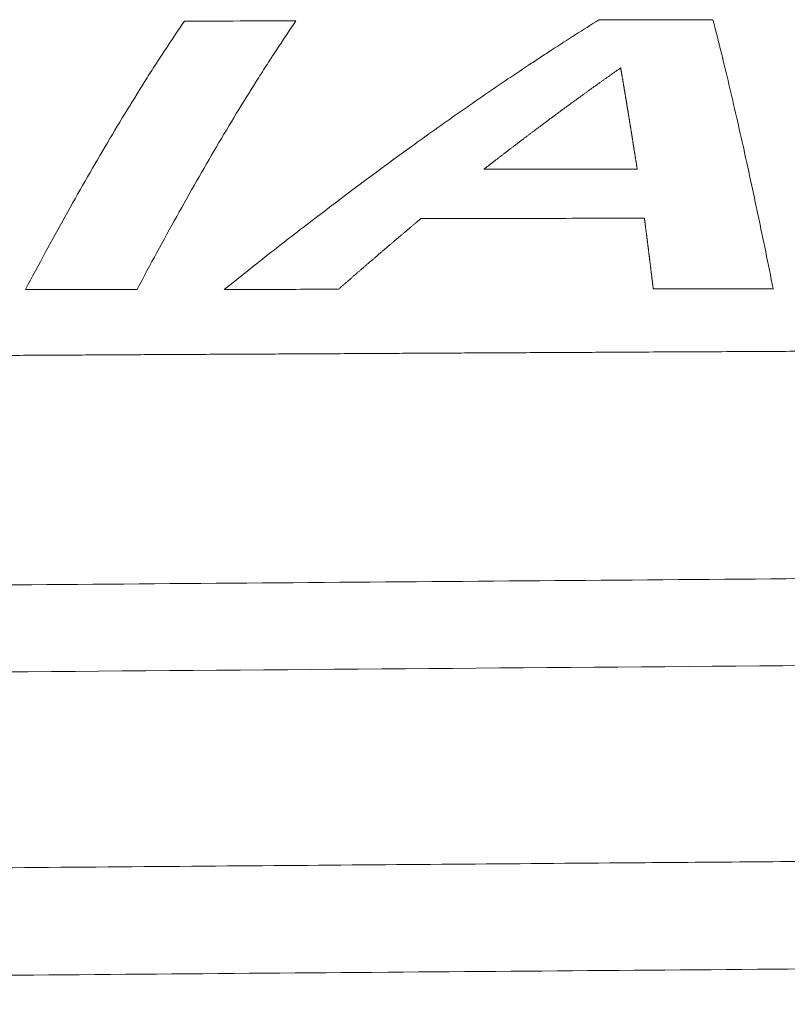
# Model space of a CAD drawing. Header units: millimetres. Extents: x 0 to 594, y 0 to 420.
# Tile 30 of 256: x 233 to 242, y 49 to 60. Entities that reach past the tile are written whole.
import ezdxf

# ---------------------------------------------------------------- set-up
doc = ezdxf.new("R2010")
doc.units = ezdxf.units.MM
doc.layers.add('1', color=7, linetype='Continuous', true_color=0xffffff)

msp = doc.modelspace()

# ---------------------------------------------------------------- linework, layer by layer
at = {"layer": '1', "color": 155, "linetype": 'Continuous', "lineweight": 13}
for points, knots in [([(234.795, 60.318), (234.718, 60.206), (234.642, 60.091), (234.546, 59.946), (234.527, 59.916), (234.498, 59.872), (234.488, 59.857), (234.469, 59.828), (234.421, 59.753), (234.373, 59.678), (234.259, 59.496), (234.182, 59.373), (234.029, 59.122), (233.953, 58.994), (233.723, 58.605), (233.571, 58.338), (233.341, 57.926), (233.188, 57.648), (233.036, 57.363), (232.959, 57.219)], [0, 0, 0, 0, 0.125, 0.125, 0.15625, 0.15625, 0.171875, 0.171875, 0.1875, 0.25, 0.25, 0.375, 0.375, 0.5, 0.5, 0.75, 0.75, 0.875, 1, 1, 1, 1]), ([(234.248, 57.22), (234.324, 57.364), (234.477, 57.649), (234.63, 57.927), (234.859, 58.339), (235.012, 58.607), (235.241, 58.996), (235.318, 59.124), (235.47, 59.375), (235.547, 59.499), (235.662, 59.681), (235.7, 59.741), (235.757, 59.83), (235.777, 59.86), (235.805, 59.904), (235.815, 59.919), (235.834, 59.949), (235.844, 59.963), (235.93, 60.095), (236.006, 60.209), (236.083, 60.321)], [0, 0, 0, 0, 0.125, 0.25, 0.25, 0.5, 0.5, 0.625, 0.625, 0.75, 0.75, 0.8125, 0.8125, 0.84375, 0.84375, 0.859375, 0.859375, 0.875, 0.875, 1, 1, 1, 1]), ([(239.58, 60.331), (239.4, 60.218), (239.219, 60.103), (239.017, 59.971), (238.994, 59.956), (238.949, 59.927), (238.881, 59.883), (238.814, 59.838), (238.678, 59.748), (238.588, 59.688), (238.318, 59.505), (238.138, 59.381), (237.777, 59.129), (237.597, 59.001), (237.057, 58.61), (236.696, 58.342), (236.156, 57.929), (235.796, 57.651), (235.436, 57.365), (235.255, 57.221)], [0, 0, 0, 0, 0.125, 0.125, 0.140625, 0.140625, 0.15625, 0.1875, 0.1875, 0.25, 0.25, 0.375, 0.375, 0.5, 0.5, 0.75, 0.75, 0.875, 1, 1, 1, 1]), ([(241.595, 57.227), (241.566, 57.371), (241.508, 57.657), (241.45, 57.936), (241.363, 58.349), (241.305, 58.617), (241.218, 59.007), (241.189, 59.135), (241.131, 59.387), (241.102, 59.511), (241.044, 59.754), (241.015, 59.873), (240.982, 60.005), (240.979, 60.019), (240.972, 60.049), (240.961, 60.092), (240.95, 60.135), (240.928, 60.221), (240.914, 60.278), (240.899, 60.334)], [0, 0, 0, 0, 0.125, 0.25, 0.25, 0.5, 0.5, 0.625, 0.625, 0.75, 0.75, 0.875, 0.875, 0.890625, 0.890625, 0.90625, 0.9375, 0.9375, 1, 1, 1, 1]), ([(239.833, 59.778), (239.829, 59.775), (239.82, 59.769), (239.807, 59.759), (239.793, 59.75), (239.78, 59.741), (239.767, 59.731), (239.753, 59.722), (239.74, 59.713), (239.727, 59.703), (239.714, 59.694), (239.7, 59.684), (239.687, 59.675), (239.674, 59.666), (239.66, 59.656), (239.647, 59.647), (239.634, 59.637), (239.62, 59.628), (239.607, 59.618), (239.594, 59.609), (239.581, 59.599), (239.567, 59.59), (239.554, 59.58), (239.541, 59.571), (239.527, 59.561), (239.514, 59.552), (239.501, 59.542), (239.488, 59.532), (239.474, 59.523), (239.461, 59.513), (239.448, 59.504), (239.434, 59.494), (239.421, 59.485), (239.408, 59.475), (239.395, 59.465), (239.381, 59.456), (239.368, 59.446), (239.355, 59.436), (239.341, 59.427), (239.328, 59.417), (239.315, 59.407), (239.302, 59.398), (239.288, 59.388), (239.275, 59.378), (239.262, 59.369), (239.248, 59.359), (239.235, 59.349), (239.222, 59.34), (239.209, 59.33), (239.195, 59.32), (239.182, 59.31), (239.169, 59.301), (239.155, 59.291), (239.142, 59.281), (239.129, 59.271), (239.116, 59.261), (239.102, 59.252), (239.089, 59.242), (239.076, 59.232), (239.062, 59.222), (239.049, 59.212), (239.036, 59.202), (239.023, 59.193), (239.009, 59.183), (238.996, 59.173), (238.983, 59.163), (238.969, 59.153), (238.956, 59.143), (238.943, 59.133), (238.93, 59.123), (238.916, 59.113), (238.903, 59.103), (238.89, 59.094), (238.876, 59.084), (238.863, 59.074), (238.85, 59.064), (238.837, 59.054), (238.823, 59.044), (238.81, 59.034), (238.797, 59.024), (238.783, 59.014), (238.77, 59.004), (238.757, 58.994), (238.744, 58.984), (238.73, 58.974), (238.717, 58.964), (238.704, 58.953), (238.691, 58.943), (238.677, 58.933), (238.664, 58.923), (238.651, 58.913), (238.637, 58.903), (238.624, 58.893), (238.611, 58.883), (238.598, 58.873), (238.584, 58.863), (238.571, 58.852), (238.558, 58.842), (238.544, 58.832), (238.531, 58.822), (238.518, 58.812), (238.505, 58.802), (238.491, 58.792), (238.478, 58.781), (238.465, 58.771), (238.451, 58.761), (238.438, 58.751), (238.425, 58.74), (238.412, 58.73), (238.398, 58.72), (238.385, 58.71), (238.372, 58.7), (238.358, 58.689), (238.345, 58.679), (238.332, 58.669), (238.319, 58.658), (238.305, 58.648), (238.292, 58.638), (238.279, 58.628), (238.266, 58.617), (238.257, 58.61), (238.252, 58.607)], [0, 0, 0, 0, 0.008403, 0.016807, 0.02521, 0.033613, 0.042017, 0.05042, 0.058824, 0.067227, 0.07563, 0.084034, 0.092437, 0.10084, 0.109244, 0.117647, 0.12605, 0.134454, 0.142857, 0.15126, 0.159664, 0.168067, 0.17647, 0.184874, 0.193277, 0.20168, 0.210084, 0.218487, 0.226891, 0.235294, 0.243697, 0.252101, 0.260504, 0.268907, 0.277311, 0.285714, 0.294117, 0.302521, 0.310924, 0.319327, 0.327731, 0.336134, 0.344537, 0.352941, 0.361344, 0.369748, 0.378151, 0.386554, 0.394958, 0.403361, 0.411764, 0.420168, 0.428571, 0.436974, 0.445378, 0.453781, 0.462184, 0.470588, 0.478991, 0.487395, 0.495798, 0.504201, 0.512605, 0.521008, 0.529411, 0.537815, 0.546218, 0.554621, 0.563025, 0.571428, 0.579832, 0.588235, 0.596638, 0.605042, 0.613445, 0.621848, 0.630252, 0.638655, 0.647058, 0.655462, 0.663865, 0.672269, 0.680672, 0.689075, 0.697479, 0.705882, 0.714285, 0.722689, 0.731092, 0.739496, 0.747899, 0.756302, 0.764706, 0.773109, 0.781512, 0.789916, 0.798319, 0.806723, 0.815126, 0.823529, 0.831933, 0.840336, 0.848739, 0.857143, 0.865546, 0.873949, 0.882353, 0.890756, 0.89916, 0.907563, 0.915966, 0.92437, 0.932773, 0.941176, 0.94958, 0.957983, 0.966387, 0.97479, 0.983193, 0.991597, 1, 1, 1, 1]), ([(240.024, 58.61), (240.024, 58.613), (240.023, 58.62), (240.021, 58.63), (240.019, 58.641), (240.018, 58.651), (240.016, 58.661), (240.015, 58.671), (240.013, 58.682), (240.011, 58.692), (240.01, 58.702), (240.008, 58.712), (240.006, 58.723), (240.005, 58.733), (240.003, 58.743), (240.002, 58.753), (240, 58.763), (239.998, 58.774), (239.997, 58.784), (239.995, 58.794), (239.994, 58.804), (239.992, 58.814), (239.99, 58.824), (239.989, 58.835), (239.987, 58.845), (239.986, 58.855), (239.984, 58.865), (239.982, 58.875), (239.981, 58.885), (239.979, 58.895), (239.978, 58.905), (239.976, 58.915), (239.974, 58.925), (239.973, 58.936), (239.971, 58.946), (239.97, 58.956), (239.968, 58.966), (239.966, 58.976), (239.965, 58.986), (239.963, 58.996), (239.962, 59.006), (239.96, 59.016), (239.958, 59.026), (239.957, 59.036), (239.955, 59.046), (239.953, 59.056), (239.952, 59.066), (239.95, 59.075), (239.949, 59.085), (239.947, 59.095), (239.945, 59.105), (239.944, 59.115), (239.942, 59.125), (239.941, 59.135), (239.939, 59.145), (239.937, 59.155), (239.936, 59.165), (239.934, 59.174), (239.933, 59.184), (239.931, 59.194), (239.929, 59.204), (239.928, 59.214), (239.926, 59.224), (239.925, 59.233), (239.923, 59.243), (239.921, 59.253), (239.92, 59.263), (239.918, 59.273), (239.917, 59.282), (239.915, 59.292), (239.913, 59.302), (239.912, 59.312), (239.91, 59.321), (239.909, 59.331), (239.907, 59.341), (239.905, 59.35), (239.904, 59.36), (239.902, 59.37), (239.9, 59.38), (239.899, 59.389), (239.897, 59.399), (239.896, 59.409), (239.894, 59.418), (239.892, 59.428), (239.891, 59.437), (239.889, 59.447), (239.888, 59.457), (239.886, 59.466), (239.884, 59.476), (239.883, 59.485), (239.881, 59.495), (239.88, 59.505), (239.878, 59.514), (239.876, 59.524), (239.875, 59.533), (239.873, 59.543), (239.872, 59.552), (239.87, 59.562), (239.868, 59.571), (239.867, 59.581), (239.865, 59.59), (239.864, 59.6), (239.862, 59.609), (239.86, 59.619), (239.859, 59.628), (239.857, 59.638), (239.856, 59.647), (239.854, 59.656), (239.852, 59.666), (239.851, 59.675), (239.849, 59.685), (239.848, 59.694), (239.846, 59.703), (239.844, 59.713), (239.843, 59.722), (239.841, 59.732), (239.84, 59.741), (239.838, 59.75), (239.836, 59.76), (239.835, 59.769), (239.834, 59.775), (239.833, 59.778)], [0, 0, 0, 0, 0.008403, 0.016807, 0.02521, 0.033613, 0.042017, 0.05042, 0.058824, 0.067227, 0.07563, 0.084034, 0.092437, 0.10084, 0.109244, 0.117647, 0.126051, 0.134454, 0.142857, 0.151261, 0.159664, 0.168068, 0.176471, 0.184874, 0.193278, 0.201681, 0.210085, 0.218488, 0.226891, 0.235295, 0.243698, 0.252101, 0.260505, 0.268908, 0.277312, 0.285715, 0.294118, 0.302522, 0.310925, 0.319329, 0.327732, 0.336135, 0.344539, 0.352942, 0.361345, 0.369749, 0.378152, 0.386556, 0.394959, 0.403362, 0.411766, 0.420169, 0.428573, 0.436976, 0.445379, 0.453783, 0.462186, 0.470589, 0.478993, 0.487396, 0.495799, 0.504203, 0.512606, 0.52101, 0.529413, 0.537816, 0.54622, 0.554623, 0.563026, 0.57143, 0.579833, 0.588236, 0.59664, 0.605043, 0.613446, 0.62185, 0.630253, 0.638656, 0.64706, 0.655463, 0.663866, 0.67227, 0.680673, 0.689076, 0.69748, 0.705883, 0.714286, 0.72269, 0.731093, 0.739496, 0.7479, 0.756303, 0.764706, 0.77311, 0.781513, 0.789916, 0.79832, 0.806723, 0.815126, 0.82353, 0.831933, 0.840336, 0.84874, 0.857143, 0.865546, 0.87395, 0.882353, 0.890756, 0.89916, 0.907563, 0.915966, 0.92437, 0.932773, 0.941177, 0.94958, 0.957983, 0.966387, 0.97479, 0.983193, 0.991597, 1, 1, 1, 1]), ([(236.574, 57.222), (236.579, 57.226), (236.587, 57.234), (236.6, 57.245), (236.612, 57.256), (236.625, 57.267), (236.638, 57.278), (236.651, 57.289), (236.663, 57.3), (236.676, 57.311), (236.689, 57.322), (236.701, 57.333), (236.714, 57.344), (236.727, 57.356), (236.739, 57.367), (236.752, 57.378), (236.765, 57.389), (236.778, 57.4), (236.79, 57.411), (236.803, 57.422), (236.816, 57.433), (236.828, 57.444), (236.841, 57.455), (236.854, 57.466), (236.867, 57.477), (236.879, 57.488), (236.892, 57.499), (236.905, 57.51), (236.917, 57.521), (236.93, 57.532), (236.943, 57.543), (236.955, 57.554), (236.968, 57.564), (236.981, 57.575), (236.994, 57.586), (237.006, 57.597), (237.019, 57.608), (237.032, 57.619), (237.044, 57.63), (237.057, 57.641), (237.07, 57.652), (237.083, 57.663), (237.095, 57.674), (237.108, 57.684), (237.121, 57.695), (237.133, 57.706), (237.146, 57.717), (237.159, 57.728), (237.171, 57.739), (237.184, 57.749), (237.197, 57.76), (237.21, 57.771), (237.222, 57.782), (237.235, 57.793), (237.248, 57.804), (237.26, 57.814), (237.273, 57.825), (237.286, 57.836), (237.299, 57.847), (237.311, 57.857), (237.324, 57.868), (237.337, 57.879), (237.349, 57.89), (237.362, 57.9), (237.375, 57.911), (237.387, 57.922), (237.4, 57.933), (237.413, 57.943), (237.426, 57.954), (237.438, 57.965), (237.451, 57.975), (237.464, 57.986), (237.476, 57.997), (237.489, 58.007), (237.502, 58.018), (237.515, 58.029), (237.523, 58.036), (237.527, 58.039)], [0, 0, 0, 0, 0.013333, 0.026667, 0.04, 0.053333, 0.066667, 0.08, 0.093333, 0.106667, 0.12, 0.133333, 0.146667, 0.16, 0.173333, 0.186667, 0.2, 0.213333, 0.226667, 0.24, 0.253333, 0.266667, 0.28, 0.293333, 0.306667, 0.32, 0.333333, 0.346667, 0.36, 0.373333, 0.386667, 0.4, 0.413333, 0.426667, 0.44, 0.453333, 0.466667, 0.48, 0.493333, 0.506667, 0.52, 0.533333, 0.546667, 0.56, 0.573333, 0.586667, 0.6, 0.613333, 0.626667, 0.64, 0.653333, 0.666667, 0.68, 0.693333, 0.706667, 0.72, 0.733333, 0.746667, 0.76, 0.773333, 0.786667, 0.8, 0.813333, 0.826667, 0.84, 0.853333, 0.866667, 0.88, 0.893333, 0.906667, 0.92, 0.933333, 0.946667, 0.96, 0.973333, 0.986667, 1, 1, 1, 1]), ([(240.108, 58.042), (240.108, 58.039), (240.109, 58.032), (240.11, 58.021), (240.112, 58.01), (240.113, 58), (240.115, 57.989), (240.116, 57.978), (240.117, 57.968), (240.119, 57.957), (240.12, 57.946), (240.121, 57.936), (240.123, 57.925), (240.124, 57.914), (240.125, 57.904), (240.127, 57.893), (240.128, 57.882), (240.13, 57.871), (240.131, 57.861), (240.132, 57.85), (240.134, 57.839), (240.135, 57.828), (240.136, 57.817), (240.138, 57.807), (240.139, 57.796), (240.14, 57.785), (240.142, 57.774), (240.143, 57.763), (240.145, 57.753), (240.146, 57.742), (240.147, 57.731), (240.149, 57.72), (240.15, 57.709), (240.151, 57.698), (240.153, 57.688), (240.154, 57.677), (240.155, 57.666), (240.157, 57.655), (240.158, 57.644), (240.16, 57.633), (240.161, 57.622), (240.162, 57.611), (240.164, 57.6), (240.165, 57.59), (240.166, 57.579), (240.168, 57.568), (240.169, 57.557), (240.17, 57.546), (240.172, 57.535), (240.173, 57.524), (240.175, 57.513), (240.176, 57.502), (240.177, 57.491), (240.179, 57.48), (240.18, 57.469), (240.181, 57.458), (240.183, 57.447), (240.184, 57.436), (240.185, 57.425), (240.187, 57.414), (240.188, 57.403), (240.19, 57.392), (240.191, 57.381), (240.192, 57.37), (240.194, 57.359), (240.195, 57.348), (240.196, 57.337), (240.198, 57.326), (240.199, 57.314), (240.201, 57.303), (240.202, 57.292), (240.203, 57.281), (240.205, 57.27), (240.206, 57.259), (240.207, 57.248), (240.209, 57.237), (240.21, 57.229), (240.21, 57.226)], [0, 0, 0, 0, 0.013333, 0.026667, 0.04, 0.053333, 0.066667, 0.08, 0.093333, 0.106667, 0.12, 0.133333, 0.146667, 0.16, 0.173333, 0.186667, 0.2, 0.213333, 0.226667, 0.24, 0.253333, 0.266667, 0.28, 0.293333, 0.306667, 0.32, 0.333333, 0.346667, 0.36, 0.373333, 0.386667, 0.4, 0.413333, 0.426666, 0.44, 0.453333, 0.466666, 0.48, 0.493333, 0.506666, 0.52, 0.533333, 0.546666, 0.56, 0.573333, 0.586667, 0.6, 0.613333, 0.626667, 0.64, 0.653333, 0.666667, 0.68, 0.693333, 0.706667, 0.72, 0.733333, 0.746667, 0.76, 0.773333, 0.786667, 0.8, 0.813333, 0.826667, 0.84, 0.853333, 0.866667, 0.88, 0.893333, 0.906667, 0.92, 0.933333, 0.946667, 0.96, 0.973333, 0.986667, 1, 1, 1, 1]), ([(213.039, 56.348), (213.145, 56.349), (213.358, 56.35), (213.676, 56.352), (213.994, 56.354), (214.313, 56.356), (214.631, 56.358), (214.949, 56.36), (215.268, 56.362), (215.586, 56.364), (215.904, 56.366), (216.223, 56.367), (216.541, 56.369), (216.86, 56.371), (217.178, 56.373), (217.496, 56.375), (217.815, 56.377), (218.133, 56.379), (218.451, 56.38), (218.77, 56.382), (219.088, 56.384), (219.407, 56.386), (219.725, 56.388), (220.043, 56.39), (220.362, 56.391), (220.68, 56.393), (220.998, 56.395), (221.317, 56.397), (221.635, 56.399), (221.954, 56.4), (222.272, 56.402), (222.59, 56.404), (222.909, 56.406), (223.227, 56.407), (223.545, 56.409), (223.864, 56.411), (224.182, 56.413), (224.501, 56.415), (224.819, 56.416), (225.137, 56.418), (225.456, 56.42), (225.774, 56.422), (226.092, 56.423), (226.411, 56.425), (226.729, 56.427), (227.047, 56.429), (227.366, 56.43), (227.684, 56.432), (228.003, 56.434), (228.321, 56.435), (228.639, 56.437), (228.958, 56.439), (229.276, 56.441), (229.594, 56.442), (229.913, 56.444), (230.231, 56.446), (230.55, 56.447), (230.868, 56.449), (231.186, 56.451), (231.505, 56.453), (231.823, 56.454), (232.141, 56.456), (232.46, 56.458), (232.778, 56.459), (233.097, 56.461), (233.415, 56.463), (233.733, 56.464), (234.052, 56.466), (234.37, 56.468), (234.688, 56.469), (235.007, 56.471), (235.325, 56.473), (235.644, 56.474), (235.962, 56.476), (236.28, 56.478), (236.599, 56.479), (236.917, 56.481), (237.235, 56.483), (237.554, 56.484), (237.872, 56.486), (238.191, 56.488), (238.509, 56.489), (238.827, 56.491), (239.146, 56.493), (239.464, 56.494), (239.782, 56.496), (240.295, 56.499), (241.003, 56.502), (241.905, 56.507), (242.807, 56.511), (243.709, 56.516), (244.611, 56.521), (245.513, 56.525), (246.415, 56.53), (247.317, 56.534), (248.219, 56.539), (249.121, 56.544), (250.023, 56.548), (250.925, 56.553), (251.828, 56.557), (252.73, 56.562), (253.632, 56.566), (254.534, 56.571), (255.436, 56.575), (256.037, 56.578), (256.338, 56.58)], [0, 0, 0, 0, 0.007353, 0.014706, 0.022059, 0.029412, 0.036765, 0.044118, 0.051471, 0.058824, 0.066176, 0.073529, 0.080882, 0.088235, 0.095588, 0.102941, 0.110294, 0.117647, 0.125, 0.132353, 0.139706, 0.147059, 0.154412, 0.161765, 0.169118, 0.176471, 0.183823, 0.191176, 0.198529, 0.205882, 0.213235, 0.220588, 0.227941, 0.235294, 0.242647, 0.25, 0.257353, 0.264706, 0.272059, 0.279412, 0.286765, 0.294118, 0.301471, 0.308824, 0.316176, 0.323529, 0.330882, 0.338235, 0.345588, 0.352941, 0.360294, 0.367647, 0.375, 0.382353, 0.389706, 0.397059, 0.404412, 0.411765, 0.419118, 0.426471, 0.433824, 0.441176, 0.448529, 0.455882, 0.463235, 0.470588, 0.477941, 0.485294, 0.492647, 0.5, 0.507353, 0.514706, 0.522059, 0.529412, 0.536765, 0.544118, 0.551471, 0.558824, 0.566176, 0.573529, 0.580882, 0.588235, 0.595588, 0.602941, 0.610294, 0.617647, 0.625, 0.645833, 0.666667, 0.6875, 0.708333, 0.729167, 0.75, 0.770833, 0.791667, 0.8125, 0.833333, 0.854167, 0.875, 0.895833, 0.916667, 0.9375, 0.958333, 0.979167, 1, 1, 1, 1]), ([(269.506, 53.099), (269.416, 53.098), (269.28, 53.097), (269.098, 53.096), (268.281, 53.089), (266.782, 53.077), (259.514, 53.019), (247.159, 52.92), (232.623, 52.805), (220.995, 52.712), (212.274, 52.642), (203.552, 52.573), (194.831, 52.515), (186.109, 52.476), (177.388, 52.467), (168.667, 52.497), (159.946, 52.577), (151.226, 52.72), (142.507, 52.942), (133.792, 53.263), (126.534, 53.628), (120.732, 53.986), (117.107, 54.24), (114.209, 54.462), (111.794, 54.658), (110.104, 54.804), (109.138, 54.891)], [0, 0, 0, 0, 0.001694, 0.002544, 0.003393, 0.016983, 0.030573, 0.139292, 0.248011, 0.302371, 0.35673, 0.41109, 0.465449, 0.519809, 0.574168, 0.628528, 0.682888, 0.737247, 0.791607, 0.845966, 0.900326, 0.927506, 0.954685, 0.968275, 0.981865, 1, 1, 1, 1]), ([(178.403, 53.476), (180.301, 53.474), (182.199, 53.476), (185.046, 53.481), (185.995, 53.484), (187.892, 53.49), (188.841, 53.493), (191.688, 53.505), (193.586, 53.514), (197.382, 53.536), (199.28, 53.548), (203.076, 53.575), (204.973, 53.589), (208.769, 53.618), (210.667, 53.633), (214.463, 53.663), (216.361, 53.678), (219.207, 53.701), (220.156, 53.709), (222.054, 53.724), (223.003, 53.732), (225.85, 53.755), (227.748, 53.77), (231.544, 53.8), (233.442, 53.815), (237.237, 53.845), (239.135, 53.86), (242.931, 53.89), (244.829, 53.905), (248.624, 53.936), (250.522, 53.951), (254.318, 53.981), (256.216, 53.996), (260.012, 54.027), (261.91, 54.042), (264.756, 54.065), (265.705, 54.072), (267.129, 54.084), (267.84, 54.089), (268.552, 54.095), (268.908, 54.098), (269.027, 54.099), (269.204, 54.1), (269.264, 54.101), (269.382, 54.102), (269.442, 54.102), (269.501, 54.103)], [0, 0, 0, 0, 0.0625, 0.0625, 0.09375, 0.09375, 0.125, 0.125, 0.1875, 0.1875, 0.25, 0.25, 0.3125, 0.3125, 0.375, 0.375, 0.4375, 0.4375, 0.46875, 0.46875, 0.5, 0.5, 0.5625, 0.5625, 0.625, 0.625, 0.6875, 0.6875, 0.75, 0.75, 0.8125, 0.8125, 0.875, 0.875, 0.9375, 0.9375, 0.96875, 0.96875, 0.984375, 0.992188, 0.992188, 0.996094, 0.996094, 0.998047, 0.998047, 1, 1, 1, 1]), ([(109.138, 52.621), (109.348, 52.603), (111.313, 52.429), (116.475, 52.004), (124.634, 51.458), (134.244, 50.978), (143.862, 50.637), (153.484, 50.413), (165.887, 50.242), (181.072, 50.187), (199.037, 50.273), (212.595, 50.384), (221.745, 50.458), (226.464, 50.495), (231.072, 50.532), (235.478, 50.567), (238.765, 50.593), (241.088, 50.611), (242.606, 50.623), (244.328, 50.637), (246.255, 50.652), (248.388, 50.669), (250.727, 50.688), (253.296, 50.708), (256.1, 50.731), (259.143, 50.755), (262, 50.778), (264.631, 50.799), (266.429, 50.814), (267.729, 50.824), (268.501, 50.83), (269.098, 50.835), (269.438, 50.838), (269.518, 50.838)], [0, 0, 0, 0, 0.003937, 0.036901, 0.09686, 0.156839, 0.216822, 0.276805, 0.336788, 0.448756, 0.560724, 0.672692, 0.702252, 0.731811, 0.760922, 0.788404, 0.814192, 0.822394, 0.831844, 0.842574, 0.854586, 0.867879, 0.882454, 0.898309, 0.915921, 0.934883, 0.955195, 0.969341, 0.984076, 0.988829, 0.993639, 0.998506, 1, 1, 1, 1]), ([(269.525, 49.598), (269.495, 49.598), (269.465, 49.598), (269.421, 49.597), (269.406, 49.597), (269.376, 49.597), (269.362, 49.597), (269.317, 49.596), (269.287, 49.596), (269.228, 49.596), (269.198, 49.595), (269.109, 49.595), (269.05, 49.594), (268.932, 49.593), (268.872, 49.593), (268.694, 49.591), (268.576, 49.59), (268.338, 49.588), (267.745, 49.584), (267.152, 49.579), (265.729, 49.567), (264.78, 49.56), (261.933, 49.537), (260.035, 49.522), (254.342, 49.476), (250.546, 49.446), (244.852, 49.4), (242.954, 49.385), (239.159, 49.355), (237.261, 49.34), (233.465, 49.31), (231.567, 49.295), (227.772, 49.265), (225.874, 49.25), (223.027, 49.227), (222.078, 49.219), (220.18, 49.204), (219.231, 49.196), (216.384, 49.173), (214.486, 49.158), (211.64, 49.135), (210.691, 49.128), (208.793, 49.113), (207.844, 49.105), (204.997, 49.083), (203.099, 49.069), (199.303, 49.043), (197.406, 49.031), (193.61, 49.009), (191.712, 48.999), (188.865, 48.988), (187.916, 48.984), (186.018, 48.978), (185.069, 48.976), (182.222, 48.97), (180.325, 48.969), (178.427, 48.97)], [0, 0, 0, 0, 0.000977, 0.000977, 0.001465, 0.001465, 0.001953, 0.001953, 0.00293, 0.00293, 0.003906, 0.003906, 0.005859, 0.005859, 0.007813, 0.007813, 0.011719, 0.011719, 0.015625, 0.03125, 0.03125, 0.0625, 0.0625, 0.125, 0.125, 0.25, 0.25, 0.3125, 0.3125, 0.375, 0.375, 0.4375, 0.4375, 0.5, 0.5, 0.53125, 0.53125, 0.5625, 0.5625, 0.625, 0.625, 0.65625, 0.65625, 0.6875, 0.6875, 0.75, 0.75, 0.8125, 0.8125, 0.875, 0.875, 0.90625, 0.90625, 0.9375, 0.9375, 1, 1, 1, 1])]:
    msp.add_open_spline(points, degree=3, knots=knots, dxfattribs=at)
for points in [[(236.083, 60.321), (235.868, 60.321), (235.439, 60.319), (235.01, 60.318), (234.795, 60.318)], [(240.899, 60.334), (240.679, 60.334), (240.24, 60.332), (239.8, 60.331), (239.58, 60.331)], [(238.252, 58.607), (238.4, 58.607), (238.695, 58.608), (239.138, 58.608), (239.581, 58.609), (239.877, 58.609), (240.024, 58.61)], [(237.527, 58.039), (237.699, 58.04), (238.043, 58.04), (238.559, 58.041), (239.076, 58.041), (239.592, 58.042), (239.936, 58.042), (240.108, 58.042)], [(232.959, 57.219), (233.103, 57.219), (233.389, 57.22), (233.818, 57.22), (234.105, 57.22), (234.248, 57.22)], [(235.255, 57.221), (235.402, 57.221), (235.695, 57.221), (236.135, 57.222), (236.428, 57.222), (236.574, 57.222)], [(240.21, 57.226), (240.441, 57.226), (240.903, 57.226), (241.364, 57.227), (241.595, 57.227)]]:
    msp.add_open_spline(points, degree=3, dxfattribs=at)

doc.saveas('drawing.dxf')
